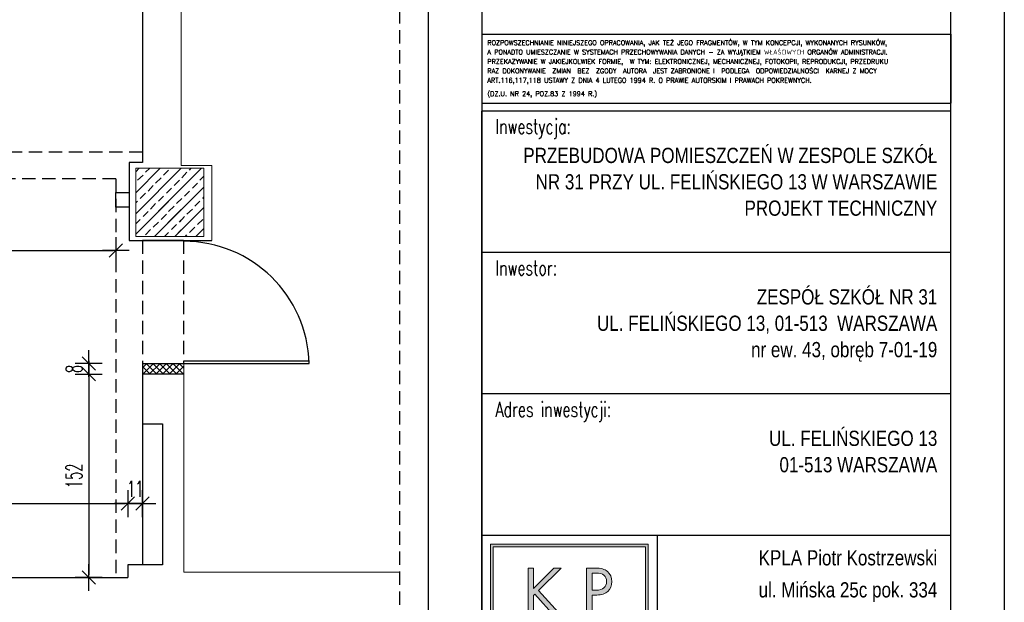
# Model space of a CAD drawing. Extents: x 678233 to 771511, y -128679 to -91169.
# Tile 40 of 62: x 758469 to 759205, y -94981 to -94545. Entities that reach past the tile are written whole.
import ezdxf
from ezdxf.enums import TextEntityAlignment as Align

# ---------------------------------------------------------------- set-up
doc = ezdxf.new("R2010")
doc.units = 0
doc.linetypes.add('DASHED', pattern=[0.75, 0.5, -0.25])
doc.layers.get('0').update_dxf_attribs({"linetype": 'CONTINUOUS'})
doc.layers.get('Defpoints').update_dxf_attribs({"linetype": 'CONTINUOUS'})
for name, color, linetype in [('DRZWI', 2, 'CONTINUOUS'), ('h', 8, 'CONTINUOUS'), ('PDF_686_ZS31_Felińskiego13_XRF_Parter$SC-SLUPY', 7, 'CONTINUOUS'), ('PDF_686_ZS31_Felińskiego13_XRF_Parter$SCIANY', 7, 'CONTINUOUS'), ('PRZEKROJOWE', 7, 'CONTINUOUS'), ('PRZERYWANA', 9, 'DASHED'), ('ramka', 2, 'CONTINUOUS'), ('tabelka', 2, 'CONTINUOUS'), ('WIDOKOWE', 2, 'CONTINUOUS'), ('wyburzenia', 3, 'CONTINUOUS'), ('WYMIAROWE', 1, 'CONTINUOUS')]:
    doc.layers.add(name, color=color, linetype=linetype)
doc.layers.add('Warstwa 1', color=2, linetype='CONTINUOUS', lineweight=18)
doc.styles.add('ARIAL_CE', font='arial.ttf')
doc.styles.add('ROMANS', font='romans.shx', dxfattribs={"width": 0.6})
doc.styles.add('ROMANTS', font='ROMANS.shx', dxfattribs={"width": 0.6})
doc.dimstyles.new('WYMIAR1', dxfattribs={"dimtxt": 5, "dimasz": 1.5, "dimexe": 1.25, "dimexo": 0.625, "dimgap": 0.7, "dimtad": 1, "dimdec": 1, "dimdsep": 46, "dimtxsty": 'Standard', "dimblk1": 'WYMIAR1', "dimblk2": 'WYMIAR1', "dimsah": 1, "dimcen": 2.5, "dimse1": 1, "dimse2": 1, "dimclrd": 256, "dimclrt": 2, "dimadec": 0, "dimazin": 0, "dimtfac": 1, "dimtdec": 1, "dimtofl": 0, "dimtmove": 0, "dimatfit": 3, "dimldrblk": 'WYMIAR1', "dimfxl": 1, "dimtolj": 1, "dimtzin": 0, "dimarcsym": 0})

# ---------------------------------------------------------------- blocks, each defined once
blk = doc.blocks.new('kpla logo')
h = blk.add_hatch(color=256)
h.paths.add_polyline_path([(3.121, 6.59), (3.117, 6.585), (3.103, 6.571), (3.08, 6.548), (3.048, 6.516), (3.009, 6.477), (2.964, 6.431), (2.92, 6.387), (2.865, 6.332), (2.807, 6.273), (2.745, 6.211), (2.682, 6.148), (2.618, 6.083), (2.562, 6.027), (2.499, 5.963), (2.437, 5.901), (2.379, 5.842), (2.323, 5.786), (2.273, 5.735), (2.233, 5.695), (2.193, 5.655), (2.161, 5.622), (2.136, 5.598), (2.121, 5.583), (2.116, 5.577), (2.116, 5.596), (2.116, 5.651), (2.116, 5.735), (2.116, 5.835), (2.116, 5.956), (2.116, 6.083), (2.116, 6.204), (2.116, 6.325), (2.116, 6.431), (2.116, 6.512), (2.116, 6.569), (2.116, 6.59), (2.111, 6.59), (2.096, 6.59), (2.074, 6.59), (2.048, 6.59), (2.017, 6.59), (1.983, 6.59), (1.951, 6.59), (1.92, 6.59), (1.892, 6.59), (1.871, 6.59), (1.856, 6.59), (1.85, 6.59), (1.85, 6.547), (1.85, 6.418), (1.85, 6.221), (1.85, 5.988), (1.85, 5.707), (1.85, 5.409), (1.85, 5.128), (1.85, 4.846), (1.85, 4.597), (1.85, 4.41), (1.85, 4.277), (1.85, 4.229), (1.855, 4.229), (1.87, 4.229), (1.892, 4.229), (1.918, 4.229), (1.95, 4.229), (1.983, 4.229), (2.015, 4.229), (2.046, 4.229), (2.074, 4.229), (2.095, 4.229), (2.11, 4.229), (2.116, 4.229), (2.116, 4.247), (2.116, 4.302), (2.116, 4.387), (2.116, 4.488), (2.116, 4.608), (2.116, 4.737), (2.116, 4.858), (2.116, 4.979), (2.116, 5.086), (2.116, 5.167), (2.116, 5.224), (2.116, 5.245), (2.117, 5.246), (2.121, 5.249), (2.126, 5.255), (2.133, 5.262), (2.141, 5.27), (2.149, 5.278), (2.157, 5.286), (2.165, 5.294), (2.173, 5.301), (2.178, 5.307), (2.182, 5.31), (2.183, 5.312), (2.201, 5.292), (2.253, 5.233), (2.334, 5.143), (2.429, 5.036), (2.544, 4.907), (2.666, 4.77), (2.781, 4.641), (2.897, 4.512), (2.999, 4.398), (3.075, 4.312), (3.13, 4.251), (3.15, 4.229), (3.156, 4.229), (3.176, 4.229), (3.206, 4.229), (3.242, 4.229), (3.284, 4.229), (3.33, 4.229), (3.373, 4.229), (3.416, 4.229), (3.454, 4.229), (3.483, 4.229), (3.503, 4.229), (3.511, 4.229), (3.49, 4.251), (3.427, 4.32), (3.332, 4.425), (3.219, 4.55), (3.083, 4.7), (2.939, 4.859), (2.803, 5.009), (2.666, 5.159), (2.546, 5.292), (2.455, 5.392), (2.391, 5.463), (2.367, 5.489), (2.387, 5.509), (2.448, 5.569), (2.54, 5.661), (2.65, 5.769), (2.781, 5.9), (2.921, 6.039), (3.053, 6.17), (3.185, 6.302), (3.302, 6.418), (3.39, 6.505), (3.453, 6.567), (3.475, 6.59), (3.469, 6.59), (3.449, 6.59), (3.42, 6.59), (3.385, 6.59), (3.343, 6.59), (3.298, 6.59), (3.256, 6.59), (3.214, 6.59), (3.177, 6.59), (3.148, 6.59), (3.128, 6.59)], flags=0)
h.paths.add_polyline_path([(5.002, 4.229), (5.002, 4.231), (5.002, 4.238), (5.002, 4.252), (5.002, 4.271), (5.002, 4.294), (5.002, 4.322), (5.002, 4.354), (5.002, 4.39), (5.002, 4.421), (5.002, 4.462), (5.002, 4.505), (5.002, 4.551), (5.002, 4.598), (5.002, 4.647), (5.002, 4.696), (5.002, 4.745), (5.002, 4.785), (5.002, 4.834), (5.002, 4.883), (5.002, 4.93), (5.002, 4.976), (5.002, 5.02), (5.002, 5.062), (5.002, 5.101), (5.002, 5.129), (5.002, 5.162), (5.002, 5.191), (5.002, 5.216), (5.002, 5.235), (5.002, 5.25), (5.002, 5.259), (5.002, 5.262), (5.004, 5.262), (5.011, 5.262), (5.023, 5.262), (5.038, 5.262), (5.054, 5.262), (5.074, 5.262), (5.095, 5.262), (5.117, 5.262), (5.137, 5.262), (5.158, 5.262), (5.178, 5.262), (5.196, 5.262), (5.21, 5.262), (5.222, 5.262), (5.229, 5.262), (5.232, 5.262), (5.273, 5.263), (5.316, 5.265), (5.359, 5.269), (5.4, 5.274), (5.437, 5.28), (5.475, 5.288), (5.513, 5.298), (5.549, 5.309), (5.581, 5.32), (5.614, 5.334), (5.647, 5.349), (5.678, 5.365), (5.704, 5.381), (5.732, 5.401), (5.759, 5.421), (5.784, 5.443), (5.805, 5.464), (5.826, 5.488), (5.846, 5.514), (5.866, 5.541), (5.882, 5.567), (5.898, 5.596), (5.913, 5.627), (5.927, 5.658), (5.938, 5.687), (5.949, 5.72), (5.958, 5.754), (5.966, 5.788), (5.971, 5.819), (5.975, 5.854), (5.978, 5.889), (5.979, 5.924), (5.978, 5.958), (5.975, 5.996), (5.971, 6.033), (5.964, 6.069), (5.957, 6.102), (5.947, 6.137), (5.935, 6.171), (5.921, 6.204), (5.907, 6.233), (5.89, 6.265), (5.872, 6.295), (5.852, 6.324), (5.833, 6.349), (5.81, 6.375), (5.785, 6.4), (5.759, 6.423), (5.735, 6.444), (5.708, 6.464), (5.679, 6.483), (5.649, 6.5), (5.621, 6.514), (5.589, 6.528), (5.555, 6.541), (5.519, 6.552), (5.485, 6.56), (5.446, 6.568), (5.405, 6.575), (5.361, 6.581), (5.319, 6.584), (5.271, 6.587), (5.219, 6.589), (5.165, 6.59), (5.161, 6.59), (5.147, 6.59), (5.126, 6.59), (5.098, 6.59), (5.068, 6.59), (5.031, 6.59), (4.992, 6.59), (4.951, 6.59), (4.914, 6.59), (4.874, 6.59), (4.837, 6.59), (4.803, 6.59), (4.778, 6.59), (4.756, 6.59), (4.742, 6.59), (4.736, 6.59), (4.736, 6.567), (4.736, 6.493), (4.736, 6.375), (4.736, 6.221), (4.736, 6.057), (4.736, 5.853), (4.736, 5.635), (4.736, 5.409), (4.736, 5.206), (4.736, 4.986), (4.736, 4.781), (4.736, 4.597), (4.736, 4.457), (4.736, 4.335), (4.736, 4.256), (4.736, 4.229), (4.739, 4.229), (4.747, 4.229), (4.761, 4.229), (4.778, 4.229), (4.796, 4.229), (4.819, 4.229), (4.844, 4.229), (4.869, 4.229), (4.892, 4.229), (4.917, 4.229), (4.94, 4.229), (4.96, 4.229), (4.976, 4.229), (4.99, 4.229), (4.999, 4.229)], flags=0)
h.paths.add_polyline_path([(5.214, 5.503), (5.214, 5.503), (5.213, 5.503), (5.21, 5.503), (5.206, 5.503), (5.201, 5.503), (5.195, 5.503), (5.189, 5.503), (5.181, 5.503), (5.176, 5.503), (5.167, 5.503), (5.158, 5.503), (5.149, 5.503), (5.139, 5.503), (5.129, 5.503), (5.119, 5.503), (5.108, 5.503), (5.101, 5.503), (5.091, 5.503), (5.08, 5.503), (5.071, 5.503), (5.061, 5.503), (5.052, 5.503), (5.043, 5.503), (5.035, 5.503), (5.03, 5.503), (5.023, 5.503), (5.017, 5.503), (5.012, 5.503), (5.008, 5.503), (5.004, 5.503), (5.003, 5.503), (5.002, 5.503), (5.002, 5.51), (5.002, 5.537), (5.002, 5.579), (5.002, 5.635), (5.002, 5.691), (5.002, 5.764), (5.002, 5.843), (5.002, 5.924), (5.002, 5.994), (5.002, 6.073), (5.002, 6.148), (5.002, 6.214), (5.002, 6.262), (5.002, 6.307), (5.002, 6.335), (5.002, 6.345), (5.004, 6.345), (5.01, 6.345), (5.019, 6.345), (5.032, 6.345), (5.045, 6.345), (5.062, 6.345), (5.08, 6.345), (5.099, 6.345), (5.115, 6.345), (5.134, 6.345), (5.151, 6.345), (5.166, 6.345), (5.177, 6.345), (5.188, 6.345), (5.194, 6.345), (5.197, 6.345), (5.228, 6.345), (5.262, 6.344), (5.295, 6.342), (5.326, 6.339), (5.352, 6.336), (5.38, 6.332), (5.406, 6.326), (5.432, 6.32), (5.452, 6.314), (5.475, 6.306), (5.497, 6.297), (5.518, 6.287), (5.535, 6.278), (5.554, 6.266), (5.572, 6.253), (5.59, 6.239), (5.603, 6.227), (5.618, 6.212), (5.631, 6.196), (5.644, 6.179), (5.655, 6.163), (5.666, 6.145), (5.676, 6.125), (5.686, 6.105), (5.693, 6.087), (5.7, 6.065), (5.706, 6.043), (5.711, 6.02), (5.715, 6), (5.718, 5.977), (5.72, 5.952), (5.72, 5.928), (5.719, 5.884), (5.713, 5.836), (5.702, 5.79), (5.687, 5.748), (5.67, 5.714), (5.647, 5.678), (5.62, 5.644), (5.588, 5.614), (5.558, 5.592), (5.519, 5.568), (5.476, 5.548), (5.429, 5.531), (5.386, 5.52), (5.333, 5.511), (5.275, 5.505)], flags=0)
h.paths.add_polyline_path([(2.116, 1.461), (2.116, 1.464), (2.116, 1.479), (2.116, 1.507), (2.116, 1.545), (2.116, 1.594), (2.116, 1.651), (2.116, 1.718), (2.116, 1.791), (2.116, 1.848), (2.116, 1.933), (2.116, 2.023), (2.116, 2.117), (2.116, 2.214), (2.116, 2.314), (2.116, 2.416), (2.116, 2.519), (2.116, 2.592), (2.116, 2.695), (2.116, 2.795), (2.116, 2.894), (2.116, 2.989), (2.116, 3.08), (2.116, 3.166), (2.116, 3.247), (2.116, 3.3), (2.116, 3.368), (2.116, 3.429), (2.116, 3.48), (2.116, 3.521), (2.116, 3.552), (2.116, 3.571), (2.116, 3.577), (2.113, 3.577), (2.105, 3.577), (2.092, 3.577), (2.074, 3.577), (2.057, 3.577), (2.034, 3.577), (2.009, 3.577), (1.983, 3.577), (1.961, 3.577), (1.936, 3.577), (1.913, 3.577), (1.892, 3.577), (1.877, 3.577), (1.863, 3.577), (1.854, 3.577), (1.85, 3.577), (1.85, 3.556), (1.85, 3.483), (1.85, 3.364), (1.85, 3.208), (1.85, 3.051), (1.85, 2.846), (1.85, 2.625), (1.85, 2.397), (1.85, 2.201), (1.85, 1.979), (1.85, 1.771), (1.85, 1.585), (1.85, 1.45), (1.85, 1.325), (1.85, 1.245), (1.85, 1.216), (1.858, 1.216), (1.887, 1.216), (1.933, 1.216), (1.993, 1.216), (2.054, 1.216), (2.133, 1.216), (2.219, 1.216), (2.307, 1.216), (2.383, 1.216), (2.469, 1.216), (2.549, 1.216), (2.621, 1.216), (2.673, 1.216), (2.722, 1.216), (2.753, 1.216), (2.764, 1.216), (2.764, 1.219), (2.764, 1.226), (2.764, 1.238), (2.764, 1.255), (2.764, 1.271), (2.764, 1.292), (2.764, 1.315), (2.764, 1.339), (2.764, 1.359), (2.764, 1.382), (2.764, 1.403), (2.764, 1.422), (2.764, 1.436), (2.764, 1.449), (2.764, 1.458), (2.764, 1.461), (2.758, 1.461), (2.738, 1.461), (2.705, 1.461), (2.662, 1.461), (2.619, 1.461), (2.563, 1.461), (2.502, 1.461), (2.44, 1.461), (2.386, 1.461), (2.325, 1.461), (2.268, 1.461), (2.217, 1.461), (2.18, 1.461), (2.146, 1.461), (2.124, 1.461)], flags=0)
h.paths.add_polyline_path([(4.4, 1.829), (4.402, 1.829), (4.41, 1.829), (4.423, 1.829), (4.441, 1.829), (4.464, 1.829), (4.492, 1.829), (4.523, 1.829), (4.558, 1.829), (4.586, 1.829), (4.626, 1.829), (4.669, 1.829), (4.714, 1.829), (4.76, 1.829), (4.808, 1.829), (4.856, 1.829), (4.905, 1.829), (4.941, 1.829), (4.99, 1.829), (5.037, 1.829), (5.084, 1.829), (5.129, 1.829), (5.172, 1.829), (5.213, 1.829), (5.251, 1.829), (5.278, 1.829), (5.31, 1.829), (5.339, 1.829), (5.363, 1.829), (5.383, 1.829), (5.397, 1.829), (5.406, 1.829), (5.409, 1.829), (5.412, 1.823), (5.42, 1.802), (5.434, 1.768), (5.453, 1.724), (5.472, 1.679), (5.496, 1.621), (5.522, 1.559), (5.549, 1.494), (5.572, 1.438), (5.599, 1.375), (5.623, 1.317), (5.645, 1.264), (5.661, 1.225), (5.676, 1.19), (5.685, 1.168), (5.689, 1.16), (5.691, 1.16), (5.7, 1.16), (5.715, 1.16), (5.734, 1.16), (5.754, 1.16), (5.779, 1.16), (5.806, 1.16), (5.834, 1.16), (5.858, 1.16), (5.885, 1.16), (5.911, 1.16), (5.934, 1.16), (5.951, 1.16), (5.966, 1.16), (5.976, 1.16), (5.979, 1.16), (5.969, 1.182), (5.936, 1.26), (5.883, 1.384), (5.813, 1.546), (5.741, 1.714), (5.649, 1.929), (5.55, 2.159), (5.448, 2.397), (5.358, 2.606), (5.259, 2.837), (5.166, 3.054), (5.083, 3.248), (5.021, 3.392), (4.966, 3.521), (4.93, 3.605), (4.917, 3.634), (4.907, 3.611), (4.873, 3.534), (4.819, 3.41), (4.747, 3.248), (4.673, 3.079), (4.579, 2.865), (4.478, 2.635), (4.374, 2.397), (4.282, 2.188), (4.18, 1.957), (4.085, 1.74), (4, 1.546), (3.937, 1.402), (3.88, 1.273), (3.843, 1.189), (3.83, 1.16), (3.833, 1.16), (3.842, 1.16), (3.856, 1.16), (3.875, 1.16), (3.895, 1.16), (3.919, 1.16), (3.946, 1.16), (3.974, 1.16), (3.998, 1.16), (4.025, 1.16), (4.05, 1.16), (4.072, 1.16), (4.089, 1.16), (4.104, 1.16), (4.114, 1.16), (4.117, 1.16), (4.12, 1.166), (4.128, 1.187), (4.143, 1.22), (4.161, 1.264), (4.18, 1.31), (4.205, 1.368), (4.231, 1.43), (4.259, 1.494), (4.282, 1.551), (4.309, 1.613), (4.334, 1.672), (4.356, 1.724), (4.373, 1.763), (4.387, 1.798), (4.397, 1.821)], flags=0)
h.paths.add_polyline_path([(4.914, 3.018), (4.914, 3.017), (4.916, 3.011), (4.921, 3), (4.928, 2.983), (4.937, 2.961), (4.948, 2.934), (4.961, 2.904), (4.975, 2.87), (4.982, 2.852), (4.998, 2.814), (5.015, 2.773), (5.033, 2.73), (5.052, 2.685), (5.071, 2.639), (5.09, 2.593), (5.11, 2.546), (5.12, 2.522), (5.139, 2.475), (5.159, 2.428), (5.177, 2.383), (5.196, 2.339), (5.213, 2.297), (5.23, 2.258), (5.245, 2.221), (5.252, 2.203), (5.266, 2.171), (5.277, 2.143), (5.287, 2.119), (5.295, 2.099), (5.301, 2.085), (5.305, 2.076), (5.306, 2.073), (5.301, 2.073), (5.276, 2.073), (5.236, 2.073), (5.182, 2.073), (5.134, 2.073), (5.064, 2.073), (4.987, 2.073), (4.908, 2.073), (4.849, 2.073), (4.771, 2.073), (4.699, 2.073), (4.634, 2.073), (4.593, 2.073), (4.549, 2.073), (4.52, 2.073), (4.51, 2.073), (4.513, 2.08), (4.525, 2.109), (4.546, 2.157), (4.573, 2.221), (4.597, 2.277), (4.633, 2.361), (4.672, 2.452), (4.712, 2.546), (4.742, 2.616), (4.781, 2.708), (4.818, 2.794), (4.85, 2.87), (4.872, 2.92), (4.894, 2.972), (4.908, 3.006)], flags=0)
h.paths.add_polyline_path([(7.769, 0), (7.769, 0.009), (7.769, 0.062), (7.769, 0.161), (7.769, 0.301), (7.769, 0.48), (7.769, 0.694), (7.769, 0.94), (7.769, 1.214), (7.769, 1.391), (7.769, 1.704), (7.769, 2.037), (7.769, 2.387), (7.769, 2.75), (7.769, 3.122), (7.769, 3.502), (7.769, 3.885), (7.769, 4.115), (7.769, 4.496), (7.769, 4.872), (7.769, 5.239), (7.769, 5.594), (7.769, 5.934), (7.769, 6.256), (7.769, 6.555), (7.769, 6.723), (7.769, 6.981), (7.769, 7.208), (7.769, 7.401), (7.769, 7.557), (7.769, 7.673), (7.769, 7.745), (7.769, 7.769), (7.707, 7.769), (7.468, 7.769), (7.076, 7.769), (6.555, 7.769), (6.065, 7.769), (5.383, 7.769), (4.647, 7.769), (3.885, 7.769), (3.274, 7.769), (2.53, 7.769), (1.835, 7.769), (1.214, 7.769), (0.788, 7.769), (0.368, 7.769), (0.096, 7.769), (0, 7.769), (0, 7.707), (0, 7.468), (0, 7.076), (0, 6.555), (0, 6.065), (0, 5.383), (0, 4.647), (0, 3.885), (0, 3.274), (0, 2.53), (0, 1.835), (0, 1.214), (0, 0.788), (0, 0.368), (0, 0.096), (0, 0), (0.062, 0), (0.301, 0), (0.694, 0), (1.214, 0), (1.704, 0), (2.387, 0), (3.122, 0), (3.885, 0), (4.496, 0), (5.239, 0), (5.934, 0), (6.555, 0), (6.981, 0), (7.401, 0), (7.673, 0)])
h.paths.add_polyline_path([(0.131, 0.131), (0.131, 0.14), (0.131, 0.192), (0.131, 0.287), (0.131, 0.422), (0.131, 0.595), (0.131, 0.802), (0.131, 1.039), (0.131, 1.304), (0.131, 1.475), (0.131, 1.778), (0.131, 2.1), (0.131, 2.437), (0.131, 2.788), (0.131, 3.148), (0.131, 3.515), (0.131, 3.885), (0.131, 4.107), (0.131, 4.475), (0.131, 4.838), (0.131, 5.193), (0.131, 5.536), (0.131, 5.865), (0.131, 6.176), (0.131, 6.465), (0.131, 6.627), (0.131, 6.876), (0.131, 7.096), (0.131, 7.282), (0.131, 7.433), (0.131, 7.545), (0.131, 7.614), (0.131, 7.638), (0.192, 7.638), (0.422, 7.638), (0.802, 7.638), (1.304, 7.638), (1.778, 7.638), (2.437, 7.638), (3.148, 7.638), (3.885, 7.638), (4.475, 7.638), (5.193, 7.638), (5.865, 7.638), (6.465, 7.638), (6.876, 7.638), (7.282, 7.638), (7.545, 7.638), (7.638, 7.638), (7.638, 7.578), (7.638, 7.347), (7.638, 6.968), (7.638, 6.465), (7.638, 5.992), (7.638, 5.332), (7.638, 4.621), (7.638, 3.885), (7.638, 3.294), (7.638, 2.576), (7.638, 1.904), (7.638, 1.304), (7.638, 0.893), (7.638, 0.487), (7.638, 0.225), (7.638, 0.131), (7.578, 0.131), (7.347, 0.131), (6.968, 0.131), (6.465, 0.131), (5.992, 0.131), (5.332, 0.131), (4.621, 0.131), (3.885, 0.131), (3.294, 0.131), (2.576, 0.131), (1.904, 0.131), (1.304, 0.131), (0.893, 0.131), (0.487, 0.131), (0.225, 0.131)], flags=16)
at = {"layer": 'Warstwa 1', "color": 250}
for points, knots in [([(7.769, 0), (7.769, 0), (0, 0), (0, 0), (0, 0), (0, 0), (0, 7.769), (0, 7.769), (0, 7.769), (0, 7.769), (7.769, 7.769), (7.769, 7.769), (7.769, 7.769), (7.769, 7.769), (7.769, 0), (7.769, 0)], [0, 0, 0, 0, 0.2, 0.2, 0.2, 0.2, 0.4, 0.4, 0.4, 0.4, 0.6, 0.6, 0.6, 0.6, 1, 1, 1, 1]), ([(0.131, 0.131), (0.131, 0.131), (7.638, 0.131), (7.638, 0.131), (7.638, 0.131), (7.638, 0.131), (7.638, 7.638), (7.638, 7.638), (7.638, 7.638), (7.638, 7.638), (0.131, 7.638), (0.131, 7.638), (0.131, 7.638), (0.131, 7.638), (0.131, 0.131), (0.131, 0.131)], [0, 0, 0, 0, 0.2, 0.2, 0.2, 0.2, 0.4, 0.4, 0.4, 0.4, 0.6, 0.6, 0.6, 0.6, 1, 1, 1, 1]), ([(3.121, 6.59), (3.121, 6.59), (3.475, 6.59), (3.475, 6.59), (3.475, 6.59), (3.475, 6.59), (2.367, 5.489), (2.367, 5.489), (2.367, 5.489), (2.367, 5.489), (3.511, 4.229), (3.511, 4.229), (3.511, 4.229), (3.511, 4.229), (3.15, 4.229), (3.15, 4.229), (3.15, 4.229), (3.15, 4.229), (2.183, 5.312), (2.183, 5.312), (2.183, 5.312), (2.183, 5.312), (2.116, 5.245), (2.116, 5.245), (2.116, 5.245), (2.116, 5.245), (2.116, 4.229), (2.116, 4.229), (2.116, 4.229), (2.116, 4.229), (1.85, 4.229), (1.85, 4.229), (1.85, 4.229), (1.85, 4.229), (1.85, 6.59), (1.85, 6.59), (1.85, 6.59), (1.85, 6.59), (2.116, 6.59), (2.116, 6.59), (2.116, 6.59), (2.116, 6.59), (2.116, 5.577), (2.116, 5.577), (2.116, 5.577), (2.116, 5.577), (3.121, 6.59), (3.121, 6.59)], [0, 0, 0, 0, 0.076923, 0.076923, 0.076923, 0.076923, 0.153846, 0.153846, 0.153846, 0.153846, 0.230769, 0.230769, 0.230769, 0.230769, 0.307692, 0.307692, 0.307692, 0.307692, 0.384615, 0.384615, 0.384615, 0.384615, 0.461538, 0.461538, 0.461538, 0.461538, 0.538462, 0.538462, 0.538462, 0.538462, 0.615385, 0.615385, 0.615385, 0.615385, 0.692308, 0.692308, 0.692308, 0.692308, 0.769231, 0.769231, 0.769231, 0.769231, 0.846154, 0.846154, 0.846154, 0.846154, 1, 1, 1, 1]), ([(5.002, 4.229), (5.002, 4.229), (4.736, 4.229), (4.736, 4.229), (4.736, 4.229), (4.736, 4.229), (4.736, 6.59), (4.736, 6.59), (4.736, 6.59), (4.736, 6.59), (5.165, 6.59), (5.165, 6.59), (5.165, 6.59), (5.455, 6.59), (5.621, 6.544), (5.759, 6.423), (5.759, 6.423), (5.898, 6.307), (5.979, 6.122), (5.979, 5.924), (5.979, 5.924), (5.979, 5.74), (5.905, 5.56), (5.784, 5.443), (5.784, 5.443), (5.657, 5.326), (5.469, 5.262), (5.232, 5.262), (5.232, 5.262), (5.232, 5.262), (5.002, 5.262), (5.002, 5.262), (5.002, 5.262), (5.002, 5.262), (5.002, 4.229), (5.002, 4.229)], [0, 0, 0, 0, 0.1, 0.1, 0.1, 0.1, 0.2, 0.2, 0.2, 0.2, 0.3, 0.3, 0.3, 0.3, 0.4, 0.4, 0.4, 0.4, 0.5, 0.5, 0.5, 0.5, 0.6, 0.6, 0.6, 0.6, 0.7, 0.7, 0.7, 0.7, 0.8, 0.8, 0.8, 0.8, 1, 1, 1, 1]), ([(5.214, 5.503), (5.536, 5.503), (5.72, 5.659), (5.72, 5.928), (5.72, 5.928), (5.72, 6.055), (5.671, 6.169), (5.59, 6.239), (5.59, 6.239), (5.501, 6.314), (5.388, 6.345), (5.197, 6.345), (5.197, 6.345), (5.197, 6.345), (5.002, 6.345), (5.002, 6.345), (5.002, 6.345), (5.002, 6.345), (5.002, 5.503), (5.002, 5.503), (5.002, 5.503), (5.002, 5.503), (5.214, 5.503), (5.214, 5.503)], [0, 0, 0, 0, 0.142857, 0.142857, 0.142857, 0.142857, 0.285714, 0.285714, 0.285714, 0.285714, 0.428571, 0.428571, 0.428571, 0.428571, 0.571429, 0.571429, 0.571429, 0.571429, 0.714286, 0.714286, 0.714286, 0.714286, 1, 1, 1, 1]), ([(2.116, 1.461), (2.116, 1.461), (2.764, 1.461), (2.764, 1.461), (2.764, 1.461), (2.764, 1.461), (2.764, 1.216), (2.764, 1.216), (2.764, 1.216), (2.764, 1.216), (1.85, 1.216), (1.85, 1.216), (1.85, 1.216), (1.85, 1.216), (1.85, 3.577), (1.85, 3.577), (1.85, 3.577), (1.85, 3.577), (2.116, 3.577), (2.116, 3.577), (2.116, 3.577), (2.116, 3.577), (2.116, 1.461), (2.116, 1.461)], [0, 0, 0, 0, 0.142857, 0.142857, 0.142857, 0.142857, 0.285714, 0.285714, 0.285714, 0.285714, 0.428571, 0.428571, 0.428571, 0.428571, 0.571429, 0.571429, 0.571429, 0.571429, 0.714286, 0.714286, 0.714286, 0.714286, 1, 1, 1, 1]), ([(4.4, 1.829), (4.4, 1.829), (4.117, 1.16), (4.117, 1.16), (4.117, 1.16), (4.117, 1.16), (3.83, 1.16), (3.83, 1.16), (3.83, 1.16), (3.83, 1.16), (4.917, 3.634), (4.917, 3.634), (4.917, 3.634), (4.917, 3.634), (5.979, 1.16), (5.979, 1.16), (5.979, 1.16), (5.979, 1.16), (5.689, 1.16), (5.689, 1.16), (5.689, 1.16), (5.689, 1.16), (5.409, 1.829), (5.409, 1.829), (5.409, 1.829), (5.409, 1.829), (4.4, 1.829), (4.4, 1.829)], [0, 0, 0, 0, 0.125, 0.125, 0.125, 0.125, 0.25, 0.25, 0.25, 0.25, 0.375, 0.375, 0.375, 0.375, 0.5, 0.5, 0.5, 0.5, 0.625, 0.625, 0.625, 0.625, 0.75, 0.75, 0.75, 0.75, 1, 1, 1, 1]), ([(4.914, 3.018), (4.914, 3.018), (4.51, 2.073), (4.51, 2.073), (4.51, 2.073), (4.51, 2.073), (5.306, 2.073), (5.306, 2.073), (5.306, 2.073), (5.306, 2.073), (4.914, 3.018), (4.914, 3.018)], [0, 0, 0, 0, 0.25, 0.25, 0.25, 0.25, 0.5, 0.5, 0.5, 0.5, 1, 1, 1, 1])]:
    blk.add_open_spline(points, degree=3, knots=knots, dxfattribs=at)
blk = doc.blocks.new('TABELKA NOWA 334')
at = {"layer": 'tabelka', "ltscale": 2}
for p, q in [((42790.4, -47472.2), (43615.4, -47472.2)), ((42790.4, -47472.2), (42790.4, -47593.6)), ((43615.4, -47472.2), (43615.4, -47593.6)), ((42790.4, -47593.6), (43615.4, -47593.6)), ((42790.4, -48703.2), (42790.4, -47607.4)), ((43615.4, -47607.4), (42790.4, -47607.4)), ((43615.4, -47856.3), (42790.4, -47856.3)), ((43615.4, -48105.3), (42790.4, -48105.3)), ((43615.4, -48354.2), (42790.4, -48354.2))]:
    blk.add_line(p, q, dxfattribs=at)
blk.add_lwpolyline([(42790.4, -49379.6), (43615.4, -49379.6), (43615.4, -47607.4), (42790.4, -47607.4)], close=True, dxfattribs=at)
blk.add_lwpolyline([(43098.7, -48354.2), (43098.7, -48662.5)], dxfattribs=at)
at = {"layer": 'tabelka', "ltscale": 2, "xscale": 35.70926211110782, "yscale": 35.70926211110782, "zscale": 35.70926211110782}
blk.add_blockref('kpla logo', (42805.8, -48647.1), dxfattribs=at)
at = {"layer": 'tabelka', "ltscale": 2, "style": 'ROMANS'}
for s, height, p in [('ROZPOWSZECHNIANIE NINIEJSZEGO OPRACOWANIA, JAK TEŻ JEGO FRAGMENTÓW, W TYM KONCEPCJI, WYKONANYCH RYSUNKÓW,', 8.2817, (42800.3, -47491.3)), ('A PONADTO UMIESZCZANIE W SYSTEMACH PRZECHOWYWANIA DANYCH - ZA WYJĄTKIEM WŁAŚCIWYCH ORGANÓW ADMINISTRACJI. ', 8.2817, (42800.3, -47507.8)), ('PRZEKAZYWANIE W JAKIEJKOLWIEK FORMIE,  W TYM: ELEKTRONICZNEJ, MECHANICZNEJ, FOTOKOPII, REPRODUKCJI, PRZEDRUKU', 8.2817, (42800.3, -47524.4)), ('RAZ D0KONYWANIE  ZMIAN  BEZ  ZGODY  AUTORA  JEST ZABRONIONE I  PODLEGA  ODPOWIEDZIALNOŚCI  KARNEJ Z MOCY ', 8.2817, (42800.3, -47541)), ('ART.116,117,118 USTAWY Z DNIA 4 LUTEGO 1994 R. O PRAWIE AUTORSKIM I PRAWACH POKREWNYCH.', 8.282, (42800.3, -47557.5)), ('(DZ.U. NR 24, POZ.83 Z 1994 R.)', 8.282, (42800.3, -47581.1))]:
    blk.add_text(s, height=height, rotation=359.9955, dxfattribs=at).set_placement(p)
at = {"layer": 'tabelka', "ltscale": 2, "style": 'ROMANS', "width": 0.7}
for s, height, p in [('Inwestycja:', 26.174, (42814.7, -47647.6)), ('Inwestor:', 26.17, (42814.7, -47896.6)), ('Adres inwestycji:', 26.174, (42814.7, -48145.5))]:
    blk.add_text(s, height=height, dxfattribs=at).set_placement(p)
at = {"layer": 'tabelka', "ltscale": 2, "style": 'ARIAL_CE', "width": 0.8}
for s, p in [('KPLA Piotr Kostrzewski', (43591.7, -48407)), ('ul. Mińska 25c pok. 334', (43591.7, -48463.4))]:
    blk.add_text(s, height=26.775, dxfattribs=at).set_placement(p, align=Align.RIGHT)
for tag, height, p in [('Inwestycja 1', 26.8, (43591.7, -47698.9)), ('Inwestycja 2', 26.8, (43591.7, -47745.3)), ('Inwestycja 3', 26.8, (43591.7, -47791.7)), ('Inwestycja 4', 26.8, (43591.7, -47838.1)), ('INWESTOR 1', 26.8, (43591.7, -47947.8)), ('INWESTOR 2', 26.8, (43591.7, -47994.2)), ('INWESTOR 3', 26.8, (43591.7, -48040.6)), ('INWESTOR 4', 26.8, (43591.7, -48087.1)), ('Adres 1', 26.8, (43591.7, -48196.8)), ('Adres 2', 26.8, (43591.7, -48243.2)), ('Adres 3', 26.8, (43591.7, -48289.6)), ('Adres 4', 26.8, (43591.7, -48336)), ('TEMAT1', 25.9, (43585.8, -49053)), ('TEMAT2', 25.9, (43585.8, -49097.9)), ('TEMAT3', 25.9, (43585.8, -49142.8))]:
    blk.add_attdef(tag, text='', height=height, dxfattribs=at).set_placement(p, align=Align.RIGHT)
at = {"layer": 'tabelka', "ltscale": 2, "style": 'ROMANS', "width": 0.7, "flags": 4}
for tag, p in [('arch. wn. Piotr Kostrzewski', (42814.7, -48813.8)), ('arch. wn. Artur Lewandowski', (42814.7, -48886.5)), ('....', (42814.7, -48959.2))]:
    blk.add_attdef(tag, p, '', height=26.2, dxfattribs=at)
at = {"layer": 'tabelka', "ltscale": 2, "style": 'ARIAL_CE', "width": 0.8}
for tag, height, p in [('1:20', 45.9, (43218.4, -49216)), ('A 12', 61.2, (43585.8, -49292.7)), ('sierpień 2013', 30.6, (43218.4, -49325.1))]:
    blk.add_attdef(tag, text='', height=height, dxfattribs=at).set_placement(p, align=Align.MIDDLE_RIGHT)
blk = doc.blocks.new('WYMIAR1')
at = {"layer": 'WYMIAROWE'}
for p, q in [((0, 5), (0, -5)), ((0, 0), (-5, 0)), ((5, 0), (0, 0))]:
    blk.add_line(p, q, dxfattribs=at)
at = {"layer": 'WYMIAROWE', "color": 2}
blk.add_line((-2.5, -2.5), (2.5, 2.5), dxfattribs=at)
blk = doc.blocks.new('*D20')
at = {"layer": 'Defpoints', "color": 0, "transparency": 16777216}
for p in [(758539.94, -94203.63), (757346.94, -94351.79), (758539.94, -95143.26)]:
    blk.add_point(p, dxfattribs=at)
at = {"layer": 'WYMIAROWE', "color": 1, "lineweight": -2, "transparency": 16777216}
blk.add_line((757348.94, -95143.26), (758537.94, -95143.26), dxfattribs=at)
at = {"layer": 'WYMIAROWE', "color": 1, "lineweight": -2, "transparency": 16777216, "xscale": 2, "yscale": 2, "zscale": 2, "rotation": 180}
blk.add_blockref('WYMIAR1', (757346.94, -95143.26), dxfattribs=at)
at = {"layer": 'WYMIAROWE', "color": 1, "lineweight": -2, "transparency": 16777216, "xscale": 2, "yscale": 2, "zscale": 2}
blk.add_blockref('WYMIAR1', (758539.94, -95143.26), dxfattribs=at)
at = {"layer": 'WYMIAROWE', "color": 4, "transparency": 16777216, "insert": (757943.44, -95122.26), "char_height": 12, "attachment_point": 5, "style": 'ROMANTS'}
blk.add_mtext('\\A1;\\P1193', dxfattribs=at)
blk = doc.blocks.new('DOT1')
at = {"color": 1, "ltscale": 5}
for p, q in [((0, 33.36), (0, -33.36)), ((29.4, 0), (-47.89, 0))]:
    blk.add_line(p, q, dxfattribs=at)
at = {"color": 8, "ltscale": 5, "const_width": 7.48}
blk.add_lwpolyline([(-3.74, 0, 1), (3.74, 0, 1)], format="xyb", close=True, dxfattribs=at)
blk = doc.blocks.new('*D35')
at = {"layer": 'Defpoints', "color": 0, "transparency": 16777216}
for p in [(758549.69, -94907.09), (757992.19, -94962.29), (758549.69, -94962.29)]:
    blk.add_point(p, dxfattribs=at)
at = {"layer": 'WYMIAROWE', "color": 1, "lineweight": -2, "transparency": 16777216}
blk.add_line((757994.19, -94907.09), (758547.69, -94907.09), dxfattribs=at)
at = {"layer": 'WYMIAROWE', "color": 1, "lineweight": -2, "transparency": 16777216, "xscale": 2, "yscale": 2, "zscale": 2, "rotation": 180}
blk.add_blockref('WYMIAR1', (757992.19, -94907.09), dxfattribs=at)
at = {"layer": 'WYMIAROWE', "color": 1, "lineweight": -2, "transparency": 16777216, "xscale": 2, "yscale": 2, "zscale": 2}
blk.add_blockref('WYMIAR1', (758549.69, -94907.09), dxfattribs=at)
at = {"layer": 'WYMIAROWE', "color": 4, "transparency": 16777216, "insert": (758270.94, -94896.09), "char_height": 12, "attachment_point": 5, "style": 'ROMANTS'}
blk.add_mtext('\\A1;557.5', dxfattribs=at)
blk = doc.blocks.new('*D36')
at = {"layer": 'Defpoints', "color": 0, "transparency": 16777216}
for p in [(758560.69, -94907.09), (758549.69, -94952.79), (758560.69, -94952.79)]:
    blk.add_point(p, dxfattribs=at)
at = {"layer": 'WYMIAROWE', "color": 1, "lineweight": -2, "transparency": 16777216}
for p, q in [((758547.69, -94907.09), (758545.69, -94907.09)), ((758562.69, -94907.09), (758564.69, -94907.09))]:
    blk.add_line(p, q, dxfattribs=at)
at = {"layer": 'WYMIAROWE', "color": 1, "lineweight": -2, "transparency": 16777216, "xscale": 2, "yscale": 2, "zscale": 2}
blk.add_blockref('WYMIAR1', (758549.69, -94907.09), dxfattribs=at)
at = {"layer": 'WYMIAROWE', "color": 1, "lineweight": -2, "transparency": 16777216, "xscale": 2, "yscale": 2, "zscale": 2, "rotation": 180}
blk.add_blockref('WYMIAR1', (758560.69, -94907.09), dxfattribs=at)
at = {"layer": 'WYMIAROWE', "color": 4, "transparency": 16777216, "insert": (758555.19, -94896.09), "char_height": 12, "attachment_point": 5, "style": 'ROMANTS'}
blk.add_mtext('\\A1;11', dxfattribs=at)
blk = doc.blocks.new('*D39')
at = {"layer": 'Defpoints', "color": 0, "transparency": 16777216}
for p in [(758560.69, -94810.29), (758520.43, -94962.29), (758560.69, -94962.29)]:
    blk.add_point(p, dxfattribs=at)
at = {"layer": 'WYMIAROWE', "color": 1, "lineweight": -2, "transparency": 16777216}
blk.add_line((758520.43, -94812.29), (758520.43, -94960.29), dxfattribs=at)
at = {"layer": 'WYMIAROWE', "color": 1, "lineweight": -2, "transparency": 16777216, "xscale": 2, "yscale": 2, "zscale": 2}
for p, rotation in [((758520.43, -94810.29), 90), ((758520.43, -94962.29), 270)]:
    blk.add_blockref('WYMIAR1', p, dxfattribs=dict(at, rotation=rotation))
at = {"layer": 'WYMIAROWE', "color": 4, "transparency": 16777216, "insert": (758509.43, -94886.29), "char_height": 12, "attachment_point": 5, "rotation": 90, "style": 'ROMANTS'}
blk.add_mtext('\\A1;152', dxfattribs=at)
blk = doc.blocks.new('*D40')
at = {"layer": 'Defpoints', "color": 0, "transparency": 16777216}
for p in [(758520.43, -94802.29), (758560.69, -94802.29), (758560.69, -94810.29)]:
    blk.add_point(p, dxfattribs=at)
at = {"layer": 'WYMIAROWE', "color": 1, "lineweight": -2, "transparency": 16777216}
for p, q in [((758520.43, -94800.29), (758520.43, -94798.29)), ((758520.43, -94812.29), (758520.43, -94814.29))]:
    blk.add_line(p, q, dxfattribs=at)
at = {"layer": 'WYMIAROWE', "color": 1, "lineweight": -2, "transparency": 16777216, "xscale": 2, "yscale": 2, "zscale": 2}
for p, rotation in [((758520.43, -94802.29), 270), ((758520.43, -94810.29), 90)]:
    blk.add_blockref('WYMIAR1', p, dxfattribs=dict(at, rotation=rotation))
at = {"layer": 'WYMIAROWE', "color": 4, "transparency": 16777216, "insert": (758509.43, -94806.29), "char_height": 12, "attachment_point": 5, "rotation": 90, "style": 'ROMANTS'}
blk.add_mtext('\\A1;8', dxfattribs=at)
blk = doc.blocks.new('*D46')
at = {"layer": 'Defpoints', "color": 0, "transparency": 16777216}
for p in [(758289.19, -94685.29), (758540.69, -94685.29), (758540.69, -94717.75)]:
    blk.add_point(p, dxfattribs=at)
at = {"layer": 'WYMIAROWE', "color": 1, "lineweight": -2, "transparency": 16777216}
blk.add_line((758291.19, -94717.75), (758538.69, -94717.75), dxfattribs=at)
at = {"layer": 'WYMIAROWE', "color": 1, "lineweight": -2, "transparency": 16777216, "xscale": 2, "yscale": 2, "zscale": 2, "rotation": 180}
blk.add_blockref('WYMIAR1', (758289.19, -94717.75), dxfattribs=at)
at = {"layer": 'WYMIAROWE', "color": 1, "lineweight": -2, "transparency": 16777216, "xscale": 2, "yscale": 2, "zscale": 2}
blk.add_blockref('WYMIAR1', (758540.69, -94717.75), dxfattribs=at)
at = {"layer": 'WYMIAROWE', "color": 4, "transparency": 16777216, "insert": (758414.94, -94706.75), "char_height": 12, "attachment_point": 5, "style": 'ROMANTS'}
blk.add_mtext('\\A1;251.5', dxfattribs=at)

msp = doc.modelspace()

# ---------------------------------------------------------------- hatches: boundary and pattern name
at = {"layer": 'wyburzenia'}
h = msp.add_hatch(dxfattribs=at)
h.set_pattern_fill('_USER', color=256, scale=3.5, angle=45, style=0, double=1, pattern_type=0)
h.set_pattern_definition([(45, (0, 0), (-2.474873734, 2.474873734), []), (135, (0, 0), (-2.474873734, -2.474873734), [])])
h.paths.add_polyline_path([(758591.66, -94802.29), (758560.69, -94802.29), (758560.69, -94810.29), (758591.66, -94810.29)])

# ---------------------------------------------------------------- linework, layer by layer
at = {"layer": 'Defpoints'}
msp.add_line((758560.69, -94710.29), (758612.45, -94710.29), dxfattribs=at)
msp.add_lwpolyline([(757105.03, -93921.74), (759205.03, -93921.74), (759205.03, -95406.74), (757105.03, -95406.74)], close=True, dxfattribs=at)
at = {"layer": 'DRZWI'}
for p, q in [((758591.66, -94800.22), (758685.17, -94800.22)), ((758591.66, -94802.29), (758685.17, -94802.29))]:
    msp.add_line(p, q, dxfattribs=at)
msp.add_arc((758591.64, -94804.41), 93.56, 1.29788, 89.98961, dxfattribs=at)
at = {"layer": 'h'}
for points in [[(758555.6, -94658.77), (758558.14, -94656.23)], [(758555.6, -94674.47), (758573.84, -94656.23)], [(758555.6, -94690.17), (758589.54, -94656.23)], [(758555.6, -94658.77), (758558.14, -94656.23)], [(758555.6, -94674.47), (758573.84, -94656.23)], [(758555.6, -94690.17), (758589.54, -94656.23)], [(758555.6, -94705.44), (758604.81, -94656.23)], [(758562.81, -94659.2), (758566.2, -94656.23)], [(758562.81, -94659.2), (758566.2, -94656.23)], [(758576.39, -94661.32), (758580.2, -94657.5)], [(758576.39, -94661.32), (758580.2, -94657.5)], [(758595.9, -94657.5), (758597.17, -94656.23)], [(758556.87, -94665.14), (758561.11, -94661.32)], [(758556.87, -94665.14), (758561.11, -94661.32)], [(758570.45, -94667.26), (758574.69, -94663.44)], [(758570.45, -94667.26), (758574.69, -94663.44)], [(758584.45, -94668.96), (758588.27, -94665.14)], [(758584.45, -94668.96), (758588.27, -94665.14)], [(758589.96, -94663.44), (758593.78, -94659.2)], [(758603.54, -94665.14), (758606.51, -94662.17)], [(758555.6, -94705.44), (758589.69, -94671.35)], [(758564.93, -94673.2), (758568.75, -94668.96)], [(758564.93, -94673.2), (758568.75, -94668.96)], [(758569.6, -94707.14), (758606.51, -94670.23)], [(758578.51, -94674.9), (758582.33, -94671.08)], [(758578.51, -94674.9), (758582.33, -94671.08)], [(758592.08, -94677.02), (758595.9, -94673.2)], [(758598.02, -94671.08), (758601.84, -94667.26)], [(758558.99, -94678.71), (758562.81, -94674.9)], [(758558.99, -94678.71), (758562.81, -94674.9)], [(758572.57, -94680.83), (758576.39, -94677.02)], [(758572.57, -94680.83), (758576.39, -94677.02)], [(758586.14, -94682.53), (758589.96, -94678.71)], [(758586.14, -94682.53), (758589.96, -94678.71)], [(758605.66, -94678.71), (758606.51, -94677.87)], [(758555.6, -94682.11), (758556.87, -94680.83)], [(758555.6, -94682.11), (758556.87, -94680.83)], [(758566.63, -94686.77), (758570.45, -94682.53)], [(758566.63, -94686.77), (758570.45, -94682.53)], [(758569.6, -94707.14), (758589.69, -94687.05)], [(758580.2, -94688.47), (758584.45, -94684.65)], [(758580.2, -94688.47), (758584.45, -94684.65)], [(758584.87, -94707.14), (758606.51, -94685.5)], [(758593.78, -94690.59), (758598.02, -94686.77)], [(758599.72, -94684.65), (758603.54, -94680.83)], [(758555.6, -94697.81), (758558.99, -94694.41)], [(758555.6, -94697.81), (758558.99, -94694.41)], [(758561.11, -94692.29), (758564.93, -94688.47)], [(758561.11, -94692.29), (758564.93, -94688.47)], [(758574.69, -94694.41), (758578.51, -94690.59)], [(758574.69, -94694.41), (758578.51, -94690.59)], [(758588.27, -94696.53), (758592.08, -94692.29)], [(758588.27, -94696.53), (758589.69, -94694.95)], [(758601.84, -94698.23), (758605.66, -94694.41)], [(758562.81, -94705.87), (758566.63, -94702.05)], [(758562.81, -94705.87), (758566.63, -94702.05)], [(758568.75, -94700.35), (758572.57, -94696.53)], [(758568.75, -94700.35), (758572.57, -94696.53)], [(758582.33, -94702.05), (758586.14, -94698.23)], [(758582.33, -94702.05), (758586.14, -94698.23)], [(758584.87, -94707.14), (758589.69, -94702.32)], [(758595.9, -94704.17), (758599.72, -94700.35)], [(758600.57, -94707.14), (758606.51, -94701.2)], [(758577.23, -94707.14), (758580.2, -94704.17)], [(758577.23, -94707.14), (758580.2, -94704.17)], [(758592.93, -94707.14), (758593.78, -94705.87)]]:
    msp.add_lwpolyline(points, dxfattribs=at)
at = {"layer": 'PDF_686_ZS31_Felińskiego13_XRF_Parter$SC-SLUPY', "lineweight": 13}
msp.add_lwpolyline([(758589.69, -94707.14), (758555.6, -94707.14), (758555.6, -94656.23), (758589.69, -94656.23)], dxfattribs=at)
msp.add_lwpolyline([(758555.6, -94656.23), (758606.51, -94656.23), (758606.51, -94707.14), (758555.6, -94707.14)], close=True, dxfattribs=at)
at = {"layer": 'PDF_686_ZS31_Felińskiego13_XRF_Parter$SCIANY', "lineweight": 13}
for p, q in [((758589.54, -94654.11), (758589.54, -94410.16)), ((758612.45, -94654.11), (758589.54, -94654.11)), ((758612.45, -94710.29), (758612.45, -94654.11)), ((758591.66, -94958.3), (758591.66, -94802.29)), ((758752.81, -94958.3), (758591.66, -94958.3))]:
    msp.add_line(p, q, dxfattribs=at)
at = {"layer": 'PRZEKROJOWE'}
for p, q in [((758560.69, -94417.79), (758560.69, -94651.79)), ((758560.69, -94651.79), (758550.69, -94651.79)), ((758550.69, -94651.79), (758550.69, -94685.29)), ((758550.69, -94685.29), (758550.69, -94710.29)), ((758550.69, -94710.29), (758560.69, -94710.29)), ((758560.69, -94802.29), (758591.66, -94802.29)), ((758560.69, -94802.29), (758560.69, -94847.29)), ((758560.69, -94847.29), (758575.69, -94847.29)), ((758575.69, -94847.29), (758575.69, -94952.79)), ((758575.69, -94952.79), (758549.69, -94952.79)), ((758549.69, -94952.79), (758549.69, -94962.29)), ((757957.19, -94962.29), (758549.69, -94962.29))]:
    msp.add_line(p, q, dxfattribs=at)
msp.add_lwpolyline([(758540.69, -94674.29), (758550.69, -94674.29), (758550.69, -94685.29), (758540.69, -94685.29)], close=True, dxfattribs=at)
at = {"layer": 'PRZERYWANA', "ltscale": 20}
for p, q in [((758752.81, -94042.83), (758752.81, -95194.2)), ((758560.69, -94644.04), (758293.19, -94644.04)), ((758540.69, -94664.04), (758293.19, -94664.04)), ((758540.69, -94664.04), (758540.69, -94962.29)), ((758560.69, -94710.29), (758560.69, -94802.29)), ((758591.4, -94710.29), (758591.4, -94802.29))]:
    msp.add_line(p, q, dxfattribs=at)
at = {"layer": 'tabelka'}
for points in [[(757197.88, -93961.74), (758774.32, -93961.74), (758774.32, -95366.74), (757197.88, -95366.74)], [(758814.32, -95366.74), (759165.03, -95366.74), (759165.03, -93961.74), (758814.32, -93961.74)]]:
    msp.add_lwpolyline(points, close=True, dxfattribs=at)
at = {"layer": 'WIDOKOWE'}
for p, q in [((758591.4, -94710.29), (758560.69, -94710.29)), ((758591.4, -94810.29), (758560.69, -94810.29)), ((758560.69, -94847.29), (758560.69, -94952.79))]:
    msp.add_line(p, q, dxfattribs=at)

# ---------------------------------------------------------------- block references
at = {"layer": 'ramka'}
ref = msp.add_blockref('TABELKA NOWA 334', (740624.03, -74375.39), dxfattribs=dict(at, xscale=0.425101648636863, yscale=0.425101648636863, zscale=0.425101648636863))
ref.add_attrib('Adres 1', 'UL. FELIŃSKIEGO 13', dxfattribs={"layer": 'tabelka', "ltscale": 2, "height": 11.3822, "style": 'ARIAL_CE', "width": 0.8}).set_placement((759154.94, -94863.92), align=Align.RIGHT)
ref.add_attrib('Adres 2', '01-513 WARSZAWA', dxfattribs={"layer": 'tabelka', "ltscale": 2, "height": 11.3822, "style": 'ARIAL_CE', "width": 0.8}).set_placement((759154.94, -94883.65), align=Align.RIGHT)
ref.add_attrib('INWESTOR 1', 'ZESPÓŁ SZKÓŁ NR 31', dxfattribs={"layer": 'tabelka', "ltscale": 2, "height": 11.3822, "style": 'ARIAL_CE', "width": 0.8}).set_placement((759154.94, -94758.09), align=Align.RIGHT)
ref.add_attrib('INWESTOR 2', 'UL. FELIŃSKIEGO 13, 01-513  WARSZAWA', dxfattribs={"layer": 'tabelka', "ltscale": 2, "height": 11.3822, "style": 'ARIAL_CE', "width": 0.8}).set_placement((759154.94, -94777.82), align=Align.RIGHT)
ref.add_attrib('INWESTOR 3', 'nr ew. 43, obręb 7-01-19', dxfattribs={"layer": 'tabelka', "ltscale": 2, "height": 11.3822, "style": 'ARIAL_CE', "width": 0.8}).set_placement((759154.94, -94797.55), align=Align.RIGHT)
ref.add_attrib('Inwestycja 1', 'PRZEBUDOWA POMIESZCZEŃ W ZESPOLE SZKÓŁ', dxfattribs={"layer": 'tabelka', "ltscale": 2, "height": 11.3822, "style": 'ARIAL_CE', "width": 0.8}).set_placement((759154.94, -94652.26), align=Align.RIGHT)
ref.add_attrib('Inwestycja 2', ' NR 31 PRZY UL. FELIŃSKIEGO 13 W WARSZAWIE', dxfattribs={"layer": 'tabelka', "ltscale": 2, "height": 11.3822, "style": 'ARIAL_CE', "width": 0.8}).set_placement((759154.94, -94671.99), align=Align.RIGHT)
ref.add_attrib('Inwestycja 3', 'PROJEKT TECHNICZNY', dxfattribs={"layer": 'tabelka', "ltscale": 2, "height": 11.3822, "style": 'ARIAL_CE', "width": 0.8}).set_placement((759154.94, -94691.72), align=Align.RIGHT)

# ---------------------------------------------------------------- dimensions: what is measured, and where the dimension line sits
at = {"layer": 'WYMIAROWE'}
dim = msp.add_linear_dim(base=(758539.94, -95143.26), p1=(757346.94, -94351.79), p2=(758539.94, -94203.63), text='\\P<>', dimstyle='WYMIAR1', override={"dimtxt": 12, "dimasz": 2, "dimexe": 7, "dimexo": 5, "dimgap": 5, "dimzin": 12, "dimtxsty": 'ROMANTS', "dimcen": 0, "dimclrd": 1, "dimclrt": 4, "dimtfac": 0.005, "dimtix": 1, "dimldrblk": 'DOT1', "dimtzin": 12}, dxfattribs=at)
dim.commit()
dim.dimension.update_dxf_attribs({"geometry": '*D20', "text_midpoint": (757943.44, -95122.26)})
for base, p1, p2, picture, middle in [((758540.69, -94717.75), (758289.19, -94685.29), (758540.69, -94685.29), '*D46', (758414.94, -94706.75)), ((758549.69, -94907.09), (757992.19, -94962.29), (758549.69, -94962.29), '*D35', (758270.94, -94896.09)), ((758560.69, -94907.09), (758549.69, -94952.79), (758560.69, -94952.79), '*D36', (758555.19, -94896.09))]:
    dim = msp.add_linear_dim(base=base, p1=p1, p2=p2, dimstyle='WYMIAR1', override={"dimtxt": 12, "dimasz": 2, "dimexe": 7, "dimexo": 5, "dimgap": 5, "dimzin": 12, "dimtxsty": 'ROMANTS', "dimcen": 0, "dimclrd": 1, "dimclrt": 4, "dimtfac": 0.005, "dimtix": 1, "dimldrblk": 'DOT1', "dimtzin": 12}, dxfattribs=at)
    dim.commit()
    dim.dimension.update_dxf_attribs({"geometry": picture, "text_midpoint": middle})
for base, p2, picture, middle in [((758520.43, -94802.29), (758560.69, -94802.29), '*D40', (758509.43, -94806.29)), ((758520.43, -94962.29), (758560.69, -94962.29), '*D39', (758509.43, -94886.29))]:
    dim = msp.add_linear_dim(base=base, p1=(758560.69, -94810.29), p2=p2, angle=90, dimstyle='WYMIAR1', override={"dimtxt": 12, "dimasz": 2, "dimexe": 7, "dimexo": 5, "dimgap": 5, "dimzin": 12, "dimtxsty": 'ROMANTS', "dimcen": 0, "dimclrd": 1, "dimclrt": 4, "dimtfac": 0.005, "dimtix": 1, "dimldrblk": 'DOT1', "dimtzin": 12}, dxfattribs=at)
    dim.commit()
    dim.dimension.update_dxf_attribs({"geometry": picture, "text_midpoint": middle})

doc.saveas('drawing.dxf')
